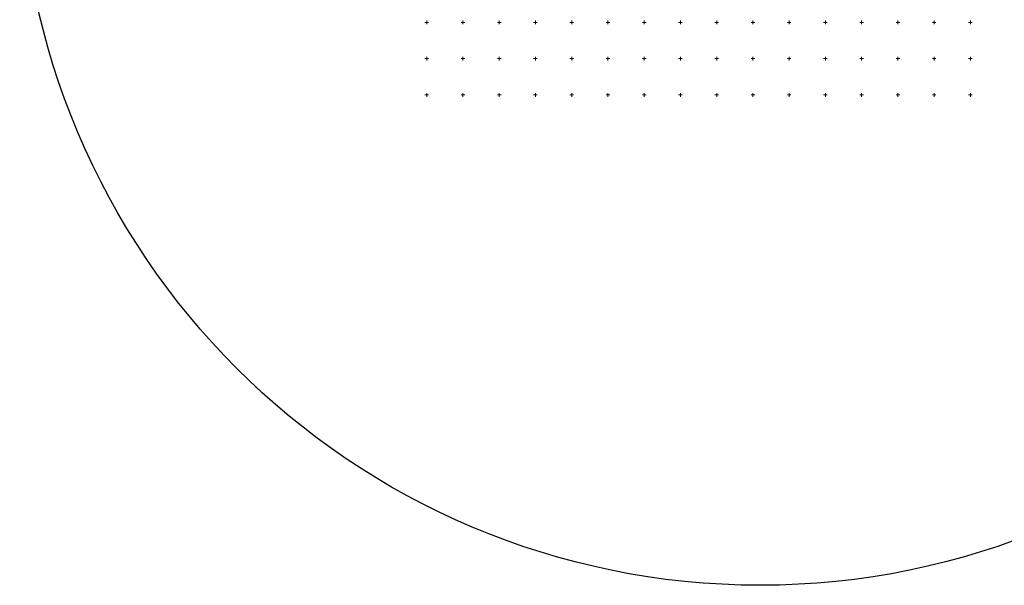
# Model space of a CAD drawing. Header units: metres. Extents: x -1013 to 1493497, y -5789518 to 1032.
# Tile 8 of 73: x -1013 to 345, y -1011 to -232. Entities that reach past the tile are written whole.
import ezdxf
from ezdxf.xclip import XClip

# ---------------------------------------------------------------- set-up
doc = ezdxf.new("R2010")
doc.units = ezdxf.units.M
doc.header["$MEASUREMENT"] = 0
doc.header["$XCLIPFRAME"] = 0
doc.layers.add('700-L Mapa 1_100 dwg', color=7, linetype='Continuous')
doc.layers.add('703-L Płaszczyzny podejścia 2D3', color=152, linetype='Continuous', lineweight=30)
doc.layers.add('ex_02_DXF_MZ_500_4_Podzial_sekcyjny_krzyze7', color=9, linetype='Continuous', lineweight=18)

# ---------------------------------------------------------------- blocks, each defined once
blk = doc.blocks.new('Rysunek_1_4', base_point=(-51.9, -72.4))
at = {"layer": 'ex_02_DXF_MZ_500_4_Podzial_sekcyjny_krzyze7', "color": 9, "linetype": 'Continuous', "lineweight": 18}
for p, q in [((-454.4, -235.3), (-449.4, -235.3)), ((-451.9, -237.8), (-451.9, -232.8)), ((-404.4, -235.3), (-399.4, -235.3)), ((-401.9, -237.8), (-401.9, -232.8)), ((-354.4, -235.3), (-349.4, -235.3)), ((-351.9, -237.8), (-351.9, -232.8)), ((-304.4, -235.3), (-299.4, -235.3)), ((-301.9, -237.8), (-301.9, -232.8)), ((-254.4, -235.3), (-249.4, -235.3)), ((-251.9, -237.8), (-251.9, -232.8)), ((-204.4, -235.3), (-199.4, -235.3)), ((-201.9, -237.8), (-201.9, -232.8)), ((-154.4, -235.3), (-149.4, -235.3)), ((-151.9, -237.8), (-151.9, -232.8)), ((-104.4, -235.3), (-99.4, -235.3)), ((-101.9, -237.8), (-101.9, -232.8)), ((-54.4, -235.3), (-49.4, -235.3)), ((-51.9, -237.8), (-51.9, -232.8)), ((-4.4, -235.3), (0.6, -235.3)), ((-1.9, -237.8), (-1.9, -232.8)), ((45.6, -235.3), (50.6, -235.3)), ((48.1, -237.8), (48.1, -232.8)), ((95.6, -235.3), (100.6, -235.3)), ((98.1, -237.8), (98.1, -232.8)), ((145.6, -235.3), (150.6, -235.3)), ((148.1, -237.8), (148.1, -232.8)), ((195.6, -235.3), (200.6, -235.3)), ((198.1, -237.8), (198.1, -232.8)), ((245.6, -235.3), (250.6, -235.3)), ((248.1, -237.8), (248.1, -232.8)), ((295.6, -235.3), (300.6, -235.3)), ((298.1, -237.8), (298.1, -232.8)), ((-451.9, -287.8), (-451.9, -282.8)), ((-401.9, -287.8), (-401.9, -282.8)), ((-351.9, -287.8), (-351.9, -282.8)), ((-301.9, -287.8), (-301.9, -282.8)), ((-251.9, -287.8), (-251.9, -282.8)), ((-201.9, -287.8), (-201.9, -282.8)), ((-151.9, -287.8), (-151.9, -282.8)), ((-101.9, -287.8), (-101.9, -282.8)), ((-51.9, -287.8), (-51.9, -282.8)), ((-1.9, -287.8), (-1.9, -282.8)), ((48.1, -287.8), (48.1, -282.8)), ((98.1, -287.8), (98.1, -282.8)), ((148.1, -287.8), (148.1, -282.8)), ((198.1, -287.8), (198.1, -282.8)), ((248.1, -287.8), (248.1, -282.8)), ((298.1, -287.8), (298.1, -282.8)), ((-454.4, -285.3), (-449.4, -285.3)), ((-404.4, -285.3), (-399.4, -285.3)), ((-354.4, -285.3), (-349.4, -285.3)), ((-304.4, -285.3), (-299.4, -285.3)), ((-254.4, -285.3), (-249.4, -285.3)), ((-204.4, -285.3), (-199.4, -285.3)), ((-154.4, -285.3), (-149.4, -285.3)), ((-104.4, -285.3), (-99.4, -285.3)), ((-54.4, -285.3), (-49.4, -285.3)), ((-4.4, -285.3), (0.6, -285.3)), ((45.6, -285.3), (50.6, -285.3)), ((95.6, -285.3), (100.6, -285.3)), ((145.6, -285.3), (150.6, -285.3)), ((195.6, -285.3), (200.6, -285.3)), ((245.6, -285.3), (250.6, -285.3)), ((295.6, -285.3), (300.6, -285.3)), ((-454.4, -335.3), (-449.4, -335.3)), ((-451.9, -337.8), (-451.9, -332.8)), ((-404.4, -335.3), (-399.4, -335.3)), ((-401.9, -337.8), (-401.9, -332.8)), ((-354.4, -335.3), (-349.4, -335.3)), ((-351.9, -337.8), (-351.9, -332.8)), ((-304.4, -335.3), (-299.4, -335.3)), ((-301.9, -337.8), (-301.9, -332.8)), ((-254.4, -335.3), (-249.4, -335.3)), ((-251.9, -337.8), (-251.9, -332.8)), ((-204.4, -335.3), (-199.4, -335.3)), ((-201.9, -337.8), (-201.9, -332.8)), ((-154.4, -335.3), (-149.4, -335.3)), ((-151.9, -337.8), (-151.9, -332.8)), ((-104.4, -335.3), (-99.4, -335.3)), ((-101.9, -337.8), (-101.9, -332.8)), ((-54.4, -335.3), (-49.4, -335.3)), ((-51.9, -337.8), (-51.9, -332.8)), ((-4.4, -335.3), (0.6, -335.3)), ((-1.9, -337.8), (-1.9, -332.8)), ((45.6, -335.3), (50.6, -335.3)), ((48.1, -337.8), (48.1, -332.8)), ((95.6, -335.3), (100.6, -335.3)), ((98.1, -337.8), (98.1, -332.8)), ((145.6, -335.3), (150.6, -335.3)), ((148.1, -337.8), (148.1, -332.8)), ((195.6, -335.3), (200.6, -335.3)), ((198.1, -337.8), (198.1, -332.8)), ((245.6, -335.3), (250.6, -335.3)), ((248.1, -337.8), (248.1, -332.8)), ((295.6, -335.3), (300.6, -335.3)), ((298.1, -337.8), (298.1, -332.8))]:
    blk.add_line(p, q, dxfattribs=at)

msp = doc.modelspace()

# ---------------------------------------------------------------- linework, layer by layer
at = {"layer": '703-L Płaszczyzny podejścia 2D3', "color": 152, "linetype": 'Continuous', "lineweight": 30}
msp.add_circle((8.2273, 10.355), 1021.6593, dxfattribs=at)

# ---------------------------------------------------------------- block references
at = {"layer": '700-L Mapa 1_100 dwg', "color": 52, "linetype": 'Continuous', "lineweight": 25}
ref = msp.add_blockref('Rysunek_1_4', (-51.9097, -72.4133), dxfattribs=at)
XClip(ref).set_block_clipping_path([(-454.4097296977, -337.82710067), (350.5902703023, 193.0005136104)])

doc.saveas('drawing.dxf')
